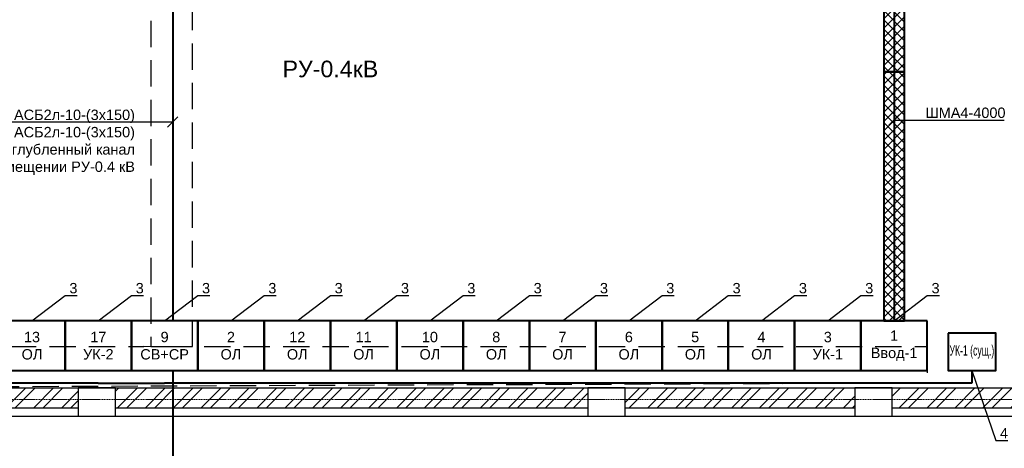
# Model space of a CAD drawing. Header units: millimetres. Extents: x 523209 to 536718, y -48289 to -47398.
# Tile 45 of 116: x 530056 to 530294, y -47829 to -47726. Entities that reach past the tile are written whole.
import ezdxf
from ezdxf import colors
from ezdxf.entities.mleader import LeaderData, LeaderLine
from ezdxf.math import Vec2, Vec3

# ---------------------------------------------------------------- set-up
doc = ezdxf.new("R2010")
doc.units = ezdxf.units.MM
for name, pattern in [('ACAD_ISO02W100', [15, 12, -3]), ('DASHED', [19.05, 12.7, -6.35]), ('GOST2.303 6', [12, 8, -1.5, 1, -1.5])]:
    doc.linetypes.add(name, pattern=pattern)
for name, color, linetype, lineweight in [('осевая', 252, 'GOST2.303 6', 9), ('Узлы', 155, 'Continuous', 25), ('электрика', 1, 'Continuous', 40)]:
    doc.layers.add(name, color=color, linetype=linetype, lineweight=lineweight)
doc.styles.get("Standard").update_dxf_attribs({"font": 'arial.ttf'})
pattern_1 = [(45, (526634.3076, -46358.6007), (-1.122532, 1.122532), []), (135, (526634.3076, -46358.6007), (-1.122532, -1.122532), [])]
pattern_2 = [(45, (-90472.02, 100154.6), (-168.3798, 168.3798), []), (45, (-90359.77, 100154.6), (-168.3798, 168.3798), [])]

# ---------------------------------------------------------------- blocks, each defined once
blk = doc.blocks.new('_None')
blk = doc.blocks.new('_Oblique')
at = {"color": 0, "linetype": 'ByBlock', "lineweight": -2}
blk.add_line((-0.5, -0.5), (0.5, 0.5), dxfattribs=at)
blk = doc.blocks.new('A$C6B5953C9')
at = {"layer": 'Узлы', "linetype": 'ByBlock', "lineweight": 5}
h = blk.add_hatch(dxfattribs=at)
h.set_pattern_fill('ANSI32', color=256, scale=25)
h.set_pattern_definition(pattern_2)
h.paths.add_polyline_path([(20251.4, 4510.2), (22191.4, 4510.2), (22191.4, 5510.2), (21801.4, 5510.2), (21801.4, 4750.2), (20251.4, 4750.2)])
h = blk.add_hatch(dxfattribs=at)
h.set_pattern_fill('ANSI32', color=256, scale=25)
h.set_pattern_definition(pattern_2)
h.paths.add_polyline_path([(7581.4, 4510.2), (9851.4, 4510.2), (9851.4, 4750.2), (7581.4, 4750.2)])
h = blk.add_hatch(dxfattribs=at)
h.set_pattern_fill('ANSI32', color=256, scale=25)
h.set_pattern_definition(pattern_2)
h.paths.add_polyline_path([(9851.4, 4510.2), (10431.4, 4510.2), (10431.4, 4750.2), (9851.4, 4750.2)])
h = blk.add_hatch(dxfattribs=at)
h.set_pattern_fill('ANSI32', color=256, scale=25)
h.set_pattern_definition(pattern_2)
h.paths.add_polyline_path([(10881.4, 4510.2), (16581.4, 4510.2), (16581.4, 4750.2), (10881.4, 4750.2)])
h = blk.add_hatch(dxfattribs=at)
h.set_pattern_fill('ANSI32', color=256, scale=25)
h.set_pattern_definition(pattern_2)
h.paths.add_polyline_path([(17031.4, 4510.2), (19261.4, 4510.2), (19261.4, 4750.2), (17031.4, 4750.2)])
h = blk.add_hatch(dxfattribs=at)
h.set_pattern_fill('ANSI32', color=256, scale=25)
h.set_pattern_definition(pattern_2)
h.paths.add_polyline_path([(19261.4, 4510.2), (19801.4, 4510.2), (19801.4, 4750.2), (19261.4, 4750.2)])
for points in [[(22291.4, 10810.2), (4891.4, 10810.2), (4891.4, 4410.2), (9851.4, 4410.2)], [(21801.4, 10470.2), (5381.4, 10470.2), (5381.4, 4750.2), (9851.4, 4750.2)], [(19261.4, 4410.2), (22291.4, 4410.2), (22291.4, 5510.2)], [(19261.4, 4750.2), (21801.4, 4750.2), (21801.4, 5510.2)], [(20251.4, 4510.2), (22191.4, 4510.2), (22191.4, 5510.2)], [(9851.4, 4750.2), (19261.4, 4750.2)], [(7581.4, 4510.2), (9851.4, 4510.2)], [(9851.4, 4510.2), (10431.4, 4510.2)], [(9851.4, 4410.2), (19261.4, 4410.2)], [(10881.4, 4510.2), (16581.4, 4510.2)], [(17031.4, 4510.2), (19261.4, 4510.2)], [(19261.4, 4510.2), (19801.4, 4510.2)]]:
    blk.add_lwpolyline(points)
for points in [[(10431.4, 4410.2), (10881.4, 4410.2), (10881.4, 4750.2), (10431.4, 4750.2)], [(16581.4, 4410.2), (17031.4, 4410.2), (17031.4, 4750.2), (16581.4, 4750.2)], [(19801.4, 4410.2), (20251.4, 4410.2), (20251.4, 4750.2), (19801.4, 4750.2)]]:
    blk.add_lwpolyline(points, close=True)
at = {"layer": 'осевая', "ltscale": 0.5}
blk.add_lwpolyline([(1000, 4610.2), (24268.5, 4610.2)], dxfattribs=at)

msp = doc.modelspace()

# ---------------------------------------------------------------- hatches: boundary and pattern name
at = {"ltscale": 15}
h = msp.add_hatch(dxfattribs=at)
h.set_pattern_fill('ANSI37', color=3, scale=0.5)
h.set_pattern_definition(pattern_1)
h.paths.add_polyline_path([(530269.69856, -47708.47673), (530264.69856, -47708.47673), (530264.69856, -47738.47673), (530269.69856, -47738.47673)])
h = msp.add_hatch(dxfattribs=at)
h.set_pattern_fill('ANSI37', color=3, scale=0.5)
h.set_pattern_definition(pattern_1)
h.paths.add_polyline_path([(530269.69856, -47738.47673), (530264.69856, -47738.47673), (530264.69856, -47798.47673), (530269.69856, -47798.47673)])

# ---------------------------------------------------------------- linework, layer by layer
at = {"linetype": 'DASHED', "ltscale": 0.5}
for points in [[(530087.89372, -47804.63306), (530097.89362, -47804.63306), (530097.89362, -47688.05524), (530087.89372, -47688.05524), (530087.89372, -47804.63306)], [(529987.19856, -47814.63306), (529987.19856, -47804.63306), (530086.19866, -47804.63306), (530086.19866, -47804.56703), (530091.19856, -47804.69908), (530091.19856, -47804.63306), (530275.19856, -47804.63306), (530275.19856, -47813.47673), (529987.19856, -47814.63306)]]:
    msp.add_lwpolyline(points, dxfattribs=at)
at = {"layer": 'электрика', "ltscale": 15}
for p, q in [((530093.16618, -47682.55909), (530093.16618, -47798.47673)), ((530267.19856, -47710.97673), (530267.19856, -47798.47673)), ((530093.16618, -47810.47673), (530093.16618, -47813.47673)), ((530285.94856, -47810.47673), (530285.94856, -47813.47673)), ((530075.19856, -47813.47673), (529976.44856, -47813.47673)), ((530075.19856, -47813.47673), (530091.19856, -47813.47673)), ((530285.94856, -47813.47673), (530091.19856, -47813.47673)), ((530093.16618, -47813.47673), (530093.16618, -47838.47673))]:
    msp.add_line(p, q, dxfattribs=at)
at = {"layer": 'электрика', "color": 3, "ltscale": 15}
for points in [[(530264.69856, -47708.47673), (530264.69856, -47738.47673), (530269.69856, -47738.47673), (530269.69856, -47708.47673), (530264.69856, -47708.47673)], [(530264.69856, -47738.47673), (530264.69856, -47798.47673), (530269.69856, -47798.47673), (530269.69856, -47738.47673), (530264.69856, -47738.47673)]]:
    msp.add_lwpolyline(points, dxfattribs=at)
at = {"layer": 'электрика', "color": 1, "ltscale": 15}
for points in [[(530067.19856, -47798.47673), (530051.19856, -47798.47673), (530051.19856, -47810.47673), (530067.19856, -47810.47673), (530067.19856, -47798.47673)], [(530083.19856, -47798.47673), (530067.19856, -47798.47673), (530067.19856, -47810.47673), (530083.19856, -47810.47673), (530083.19856, -47798.47673)], [(530099.19856, -47798.47673), (530083.19856, -47798.47673), (530083.19856, -47810.47673), (530099.19856, -47810.47673), (530099.19856, -47798.47673)], [(530115.19856, -47798.47673), (530099.19856, -47798.47673), (530099.19856, -47810.47673), (530115.19856, -47810.47673), (530115.19856, -47798.47673)], [(530131.19856, -47798.47673), (530115.19856, -47798.47673), (530115.19856, -47810.47673), (530131.19856, -47810.47673), (530131.19856, -47798.47673)], [(530147.19856, -47798.47673), (530131.19856, -47798.47673), (530131.19856, -47810.47673), (530147.19856, -47810.47673), (530147.19856, -47798.47673)], [(530163.19856, -47798.47673), (530147.19856, -47798.47673), (530147.19856, -47810.47673), (530163.19856, -47810.47673), (530163.19856, -47798.47673)], [(530179.19856, -47798.47673), (530163.19856, -47798.47673), (530163.19856, -47810.47673), (530179.19856, -47810.47673), (530179.19856, -47798.47673)], [(530195.19856, -47798.47673), (530179.19856, -47798.47673), (530179.19856, -47810.47673), (530195.19856, -47810.47673), (530195.19856, -47798.47673)], [(530211.19856, -47798.47673), (530195.19856, -47798.47673), (530195.19856, -47810.47673), (530211.19856, -47810.47673), (530211.19856, -47798.47673)], [(530227.19856, -47798.47673), (530211.19856, -47798.47673), (530211.19856, -47810.47673), (530227.19856, -47810.47673), (530227.19856, -47798.47673)], [(530243.19856, -47798.47673), (530227.19856, -47798.47673), (530227.19856, -47810.47673), (530243.19856, -47810.47673), (530243.19856, -47798.47673)], [(530259.19856, -47798.47673), (530243.19856, -47798.47673), (530243.19856, -47810.47673), (530259.19856, -47810.47673), (530259.19856, -47798.47673)], [(530275.19856, -47798.47673), (530259.19856, -47798.47673), (530259.19856, -47810.47673), (530275.19856, -47810.47673), (530275.19856, -47798.47673)]]:
    msp.add_lwpolyline(points, dxfattribs=at)
at = {"layer": 'электрика', "ltscale": 15}
msp.add_lwpolyline([(530280.19856, -47801.47673), (530280.19856, -47810.47673), (530291.69856, -47810.47673), (530291.69856, -47801.47673), (530280.19856, -47801.47673)], dxfattribs=at)

# ---------------------------------------------------------------- block references
at = {"xscale": 0.02, "yscale": 0.02, "zscale": 0.02}
msp.add_blockref('A$C6B5953C9', (529861.70468, -47909.63692), dxfattribs=at)

# ---------------------------------------------------------------- texts
at = {"linetype": 'ACAD_ISO02W100', "lineweight": 100, "attachment_point": 5}
for s, insert, char_height in [('\\A1;РУ-0.4кВ', (530131.19866, -47737.80618), 4), ('\\A1;13\\PОЛ', (530059.19856, -47804.47673), 2.5), ('\\A1;17\\PУК-2', (530075.19856, -47804.47673), 2.5), ('\\A1;9\\PСВ+СР', (530091.19856, -47804.47673), 2.5), ('\\A1;2\\PОЛ', (530107.19856, -47804.47673), 2.5), ('\\A1;12\\PОЛ', (530123.19856, -47804.47673), 2.5), ('\\A1;11\\PОЛ', (530139.19856, -47804.47673), 2.5), ('\\A1;10\\PОЛ', (530155.19856, -47804.47673), 2.5), ('\\A1;8\\PОЛ', (530171.19856, -47804.47673), 2.5), ('\\A1;7\\PОЛ', (530187.19856, -47804.47673), 2.5), ('\\A1;6\\PОЛ', (530203.19856, -47804.47673), 2.5), ('\\A1;5\\PОЛ', (530219.19856, -47804.47673), 2.5), ('\\A1;4\\PОЛ', (530235.19856, -47804.47673), 2.5), ('\\A1;3\\PУК-1', (530251.19856, -47804.47673), 2.5), ('\\A1;1\\PВвод-1', (530267.19856, -47804.47673), 2.5), ('\\A1;{\\W0.6;УК-1 (сущ.)}', (530285.94856, -47805.97673), 2.5)]:
    msp.add_mtext(s, dxfattribs=dict(at, insert=insert, char_height=char_height))

# ---------------------------------------------------------------- leaders
at = {"layer": 'электрика', "color": 7, "lineweight": 0, "ltscale": 25}
ml = msp.add_multileader_mtext('Standard', dxfattribs=at)
ml.set_content('N1: АСБ2л-10-(3х150)\\PN2: АСБ2л-10-(3х150)\\Pзаглубленный канал \\Pв помещении РУ-0.4 кВ', color=7)
ml.set_leader_properties()
ml.set_arrow_properties(name='OBLIQUE')
ml.build(insert=Vec2(0, 0))
ml.multileader.update_dxf_attribs({"text_left_attachment_type": 6, "text_right_attachment_type": 6, "arrow_head_size": 2.5})
ctx = ml.context
ctx.base_point, ctx.char_height, ctx.arrow_head_size, ctx.landing_gap_size, ctx.plane_origin = Vec3(530046.42353, -47750.5893), 2.5, 2.5, 0.02, Vec3(530056.26535, -47809.1673)
ctx.left_attachment, ctx.right_attachment, ctx.text_align_type = 6, 6, 2
notes = []
notes.append((ctx, [(0, (1, 1, 0), (530085.06478, -47750.5893), (-1, 0), 1.00575, [(0, [(530093.16618, -47750.5893)], 0, [])])]))
ctx.mtext.insert, ctx.mtext.alignment, ctx.mtext.flow_direction = Vec3(530084.03903, -47747.57599), 3, 5
ml = msp.add_multileader_mtext('Standard', dxfattribs=at)
ml.set_content('ШМА4-4000', color=7)
ml.set_leader_properties()
ml.set_arrow_properties(name='OBLIQUE')
ml.build(insert=Vec2(0, 0))
ml.multileader.update_dxf_attribs({"text_left_attachment_type": 6, "text_right_attachment_type": 6, "arrow_head_size": 2.5})
ctx = ml.context
ctx.base_point, ctx.char_height, ctx.arrow_head_size, ctx.landing_gap_size, ctx.plane_origin = Vec3(530274.739, -47750.08252), 2.5, 2.5, 0.02, Vec3(530259.11088, -47803.37315)
ctx.left_attachment, ctx.right_attachment = 6, 6
notes.append((ctx, [(1, (1, 1, 0), (530273.73324, -47750.08252), (1, 0), 1.00575, [(0, [(530267.19856, -47750.08252)], 0, [])])]))
ctx.mtext.insert, ctx.mtext.flow_direction = Vec3(530274.759, -47747.08252), 5
ml = msp.add_multileader_mtext('Standard', dxfattribs=at)
ml.set_content('3', color=7)
ml.set_leader_properties()
ml.set_arrow_properties(name='NONE')
ml.build(insert=Vec2(0, 0))
ml.multileader.update_dxf_attribs({"text_left_attachment_type": 6, "text_right_attachment_type": 6, "arrow_head_size": 2.5})
ctx = ml.context
ctx.base_point, ctx.char_height, ctx.arrow_head_size, ctx.landing_gap_size, ctx.plane_origin = Vec3(530068.20431, -47792.34849), 2.5, 2.5, 0.02, Vec3(530052.5762, -47845.63913)
ctx.left_attachment, ctx.right_attachment = 6, 6
notes.append((ctx, [(1, (1, 1, 0), (530067.19856, -47792.34849), (1, 0), 1.00575, [(0, [(530059.19856, -47798.47673)], 0, [])])]))
ctx.mtext.insert, ctx.mtext.flow_direction = Vec3(530068.22431, -47789.34849), 5
ml = msp.add_multileader_mtext('Standard', dxfattribs=at)
ml.set_content('3', color=7)
ml.set_leader_properties()
ml.set_arrow_properties(name='NONE')
ml.build(insert=Vec2(0, 0))
ml.multileader.update_dxf_attribs({"text_left_attachment_type": 6, "text_right_attachment_type": 6, "arrow_head_size": 2.5})
ctx = ml.context
ctx.base_point, ctx.char_height, ctx.arrow_head_size, ctx.landing_gap_size, ctx.plane_origin = Vec3(530084.20431, -47792.34849), 2.5, 2.5, 0.02, Vec3(530068.5762, -47845.63913)
ctx.left_attachment, ctx.right_attachment = 6, 6
notes.append((ctx, [(1, (1, 1, 0), (530083.19856, -47792.34849), (1, 0), 1.00575, [(0, [(530075.19856, -47798.47673)], 0, [])])]))
ctx.mtext.insert, ctx.mtext.flow_direction = Vec3(530084.22431, -47789.34849), 5
ml = msp.add_multileader_mtext('Standard', dxfattribs=at)
ml.set_content('3', color=7)
ml.set_leader_properties()
ml.set_arrow_properties(name='NONE')
ml.build(insert=Vec2(0, 0))
ml.multileader.update_dxf_attribs({"text_left_attachment_type": 6, "text_right_attachment_type": 6, "arrow_head_size": 2.5})
ctx = ml.context
ctx.base_point, ctx.char_height, ctx.arrow_head_size, ctx.landing_gap_size, ctx.plane_origin = Vec3(530100.20431, -47792.34849), 2.5, 2.5, 0.02, Vec3(530084.5762, -47845.63913)
ctx.left_attachment, ctx.right_attachment = 6, 6
notes.append((ctx, [(1, (1, 1, 0), (530099.19856, -47792.34849), (1, 0), 1.00575, [(0, [(530091.19856, -47798.47673)], 0, [])])]))
ctx.mtext.insert, ctx.mtext.flow_direction = Vec3(530100.22431, -47789.34849), 5
ml = msp.add_multileader_mtext('Standard', dxfattribs=at)
ml.set_content('3', color=7)
ml.set_leader_properties()
ml.set_arrow_properties(name='NONE')
ml.build(insert=Vec2(0, 0))
ml.multileader.update_dxf_attribs({"text_left_attachment_type": 6, "text_right_attachment_type": 6, "arrow_head_size": 2.5})
ctx = ml.context
ctx.base_point, ctx.char_height, ctx.arrow_head_size, ctx.landing_gap_size, ctx.plane_origin = Vec3(530116.20431, -47792.34849), 2.5, 2.5, 0.02, Vec3(530100.5762, -47845.63913)
ctx.left_attachment, ctx.right_attachment = 6, 6
notes.append((ctx, [(1, (1, 1, 0), (530115.19856, -47792.34849), (1, 0), 1.00575, [(0, [(530107.19856, -47798.47673)], 0, [])])]))
ctx.mtext.insert, ctx.mtext.flow_direction = Vec3(530116.22431, -47789.34849), 5
ml = msp.add_multileader_mtext('Standard', dxfattribs=at)
ml.set_content('3', color=7)
ml.set_leader_properties()
ml.set_arrow_properties(name='NONE')
ml.build(insert=Vec2(0, 0))
ml.multileader.update_dxf_attribs({"text_left_attachment_type": 6, "text_right_attachment_type": 6, "arrow_head_size": 2.5})
ctx = ml.context
ctx.base_point, ctx.char_height, ctx.arrow_head_size, ctx.landing_gap_size, ctx.plane_origin = Vec3(530132.20431, -47792.34849), 2.5, 2.5, 0.02, Vec3(530116.5762, -47845.63913)
ctx.left_attachment, ctx.right_attachment = 6, 6
notes.append((ctx, [(1, (1, 1, 0), (530131.19856, -47792.34849), (1, 0), 1.00575, [(0, [(530123.19856, -47798.47673)], 0, [])])]))
ctx.mtext.insert, ctx.mtext.flow_direction = Vec3(530132.22431, -47789.34849), 5
ml = msp.add_multileader_mtext('Standard', dxfattribs=at)
ml.set_content('3', color=7)
ml.set_leader_properties()
ml.set_arrow_properties(name='NONE')
ml.build(insert=Vec2(0, 0))
ml.multileader.update_dxf_attribs({"text_left_attachment_type": 6, "text_right_attachment_type": 6, "arrow_head_size": 2.5})
ctx = ml.context
ctx.base_point, ctx.char_height, ctx.arrow_head_size, ctx.landing_gap_size, ctx.plane_origin = Vec3(530148.20431, -47792.34849), 2.5, 2.5, 0.02, Vec3(530132.5762, -47845.63913)
ctx.left_attachment, ctx.right_attachment = 6, 6
notes.append((ctx, [(1, (1, 1, 0), (530147.19856, -47792.34849), (1, 0), 1.00575, [(0, [(530139.19856, -47798.47673)], 0, [])])]))
ctx.mtext.insert, ctx.mtext.flow_direction = Vec3(530148.22431, -47789.34849), 5
ml = msp.add_multileader_mtext('Standard', dxfattribs=at)
ml.set_content('3', color=7)
ml.set_leader_properties()
ml.set_arrow_properties(name='NONE')
ml.build(insert=Vec2(0, 0))
ml.multileader.update_dxf_attribs({"text_left_attachment_type": 6, "text_right_attachment_type": 6, "arrow_head_size": 2.5})
ctx = ml.context
ctx.base_point, ctx.char_height, ctx.arrow_head_size, ctx.landing_gap_size, ctx.plane_origin = Vec3(530164.20431, -47792.34849), 2.5, 2.5, 0.02, Vec3(530148.5762, -47845.63913)
ctx.left_attachment, ctx.right_attachment = 6, 6
notes.append((ctx, [(1, (1, 1, 0), (530163.19856, -47792.34849), (1, 0), 1.00575, [(0, [(530155.19856, -47798.47673)], 0, [])])]))
ctx.mtext.insert, ctx.mtext.flow_direction = Vec3(530164.22431, -47789.34849), 5
ml = msp.add_multileader_mtext('Standard', dxfattribs=at)
ml.set_content('3', color=7)
ml.set_leader_properties()
ml.set_arrow_properties(name='NONE')
ml.build(insert=Vec2(0, 0))
ml.multileader.update_dxf_attribs({"text_left_attachment_type": 6, "text_right_attachment_type": 6, "arrow_head_size": 2.5})
ctx = ml.context
ctx.base_point, ctx.char_height, ctx.arrow_head_size, ctx.landing_gap_size, ctx.plane_origin = Vec3(530180.20431, -47792.34849), 2.5, 2.5, 0.02, Vec3(530164.5762, -47845.63913)
ctx.left_attachment, ctx.right_attachment = 6, 6
notes.append((ctx, [(1, (1, 1, 0), (530179.19856, -47792.34849), (1, 0), 1.00575, [(0, [(530171.19856, -47798.47673)], 0, [])])]))
ctx.mtext.insert, ctx.mtext.flow_direction = Vec3(530180.22431, -47789.34849), 5
ml = msp.add_multileader_mtext('Standard', dxfattribs=at)
ml.set_content('3', color=7)
ml.set_leader_properties()
ml.set_arrow_properties(name='NONE')
ml.build(insert=Vec2(0, 0))
ml.multileader.update_dxf_attribs({"text_left_attachment_type": 6, "text_right_attachment_type": 6, "arrow_head_size": 2.5})
ctx = ml.context
ctx.base_point, ctx.char_height, ctx.arrow_head_size, ctx.landing_gap_size, ctx.plane_origin = Vec3(530196.20431, -47792.34849), 2.5, 2.5, 0.02, Vec3(530180.5762, -47845.63913)
ctx.left_attachment, ctx.right_attachment = 6, 6
notes.append((ctx, [(1, (1, 1, 0), (530195.19856, -47792.34849), (1, 0), 1.00575, [(0, [(530187.19856, -47798.47673)], 0, [])])]))
ctx.mtext.insert, ctx.mtext.flow_direction = Vec3(530196.22431, -47789.34849), 5
ml = msp.add_multileader_mtext('Standard', dxfattribs=at)
ml.set_content('3', color=7)
ml.set_leader_properties()
ml.set_arrow_properties(name='NONE')
ml.build(insert=Vec2(0, 0))
ml.multileader.update_dxf_attribs({"text_left_attachment_type": 6, "text_right_attachment_type": 6, "arrow_head_size": 2.5})
ctx = ml.context
ctx.base_point, ctx.char_height, ctx.arrow_head_size, ctx.landing_gap_size, ctx.plane_origin = Vec3(530212.20431, -47792.34849), 2.5, 2.5, 0.02, Vec3(530196.5762, -47845.63913)
ctx.left_attachment, ctx.right_attachment = 6, 6
notes.append((ctx, [(1, (1, 1, 0), (530211.19856, -47792.34849), (1, 0), 1.00575, [(0, [(530203.19856, -47798.47673)], 0, [])])]))
ctx.mtext.insert, ctx.mtext.flow_direction = Vec3(530212.22431, -47789.34849), 5
ml = msp.add_multileader_mtext('Standard', dxfattribs=at)
ml.set_content('3', color=7)
ml.set_leader_properties()
ml.set_arrow_properties(name='NONE')
ml.build(insert=Vec2(0, 0))
ml.multileader.update_dxf_attribs({"text_left_attachment_type": 6, "text_right_attachment_type": 6, "arrow_head_size": 2.5})
ctx = ml.context
ctx.base_point, ctx.char_height, ctx.arrow_head_size, ctx.landing_gap_size, ctx.plane_origin = Vec3(530228.20431, -47792.34849), 2.5, 2.5, 0.02, Vec3(530212.5762, -47845.63913)
ctx.left_attachment, ctx.right_attachment = 6, 6
notes.append((ctx, [(1, (1, 1, 0), (530227.19856, -47792.34849), (1, 0), 1.00575, [(0, [(530219.19856, -47798.47673)], 0, [])])]))
ctx.mtext.insert, ctx.mtext.flow_direction = Vec3(530228.22431, -47789.34849), 5
ml = msp.add_multileader_mtext('Standard', dxfattribs=at)
ml.set_content('3', color=7)
ml.set_leader_properties()
ml.set_arrow_properties(name='NONE')
ml.build(insert=Vec2(0, 0))
ml.multileader.update_dxf_attribs({"text_left_attachment_type": 6, "text_right_attachment_type": 6, "arrow_head_size": 2.5})
ctx = ml.context
ctx.base_point, ctx.char_height, ctx.arrow_head_size, ctx.landing_gap_size, ctx.plane_origin = Vec3(530244.20431, -47792.34849), 2.5, 2.5, 0.02, Vec3(530228.5762, -47845.63913)
ctx.left_attachment, ctx.right_attachment = 6, 6
notes.append((ctx, [(1, (1, 1, 0), (530243.19856, -47792.34849), (1, 0), 1.00575, [(0, [(530235.19856, -47798.47673)], 0, [])])]))
ctx.mtext.insert, ctx.mtext.flow_direction = Vec3(530244.22431, -47789.34849), 5
ml = msp.add_multileader_mtext('Standard', dxfattribs=at)
ml.set_content('3', color=7)
ml.set_leader_properties()
ml.set_arrow_properties(name='NONE')
ml.build(insert=Vec2(0, 0))
ml.multileader.update_dxf_attribs({"text_left_attachment_type": 6, "text_right_attachment_type": 6, "arrow_head_size": 2.5})
ctx = ml.context
ctx.base_point, ctx.char_height, ctx.arrow_head_size, ctx.landing_gap_size, ctx.plane_origin = Vec3(530260.20431, -47792.34849), 2.5, 2.5, 0.02, Vec3(530244.5762, -47845.63913)
ctx.left_attachment, ctx.right_attachment = 6, 6
notes.append((ctx, [(1, (1, 1, 0), (530259.19856, -47792.34849), (1, 0), 1.00575, [(0, [(530251.19856, -47798.47673)], 0, [])])]))
ctx.mtext.insert, ctx.mtext.flow_direction = Vec3(530260.22431, -47789.34849), 5
ml = msp.add_multileader_mtext('Standard', dxfattribs=at)
ml.set_content('3', color=7)
ml.set_leader_properties()
ml.set_arrow_properties(name='NONE')
ml.build(insert=Vec2(0, 0))
ml.multileader.update_dxf_attribs({"text_left_attachment_type": 6, "text_right_attachment_type": 6, "arrow_head_size": 2.5})
ctx = ml.context
ctx.base_point, ctx.char_height, ctx.arrow_head_size, ctx.landing_gap_size, ctx.plane_origin = Vec3(530276.20431, -47792.34849), 2.5, 2.5, 0.02, Vec3(530260.5762, -47845.63913)
ctx.left_attachment, ctx.right_attachment = 6, 6
notes.append((ctx, [(1, (1, 1, 0), (530275.19856, -47792.34849), (1, 0), 1.00575, [(0, [(530267.19856, -47798.47673)], 0, [])])]))
ctx.mtext.insert, ctx.mtext.flow_direction = Vec3(530276.22431, -47789.34849), 5
ml = msp.add_multileader_mtext('Standard', dxfattribs=at)
ml.set_content('4', color=7)
ml.set_leader_properties()
ml.set_arrow_properties(name='NONE')
ml.build(insert=Vec2(0, 0))
ml.multileader.update_dxf_attribs({"text_left_attachment_type": 6, "text_right_attachment_type": 6, "arrow_head_size": 2.5})
ctx = ml.context
ctx.base_point, ctx.char_height, ctx.arrow_head_size, ctx.landing_gap_size, ctx.plane_origin = Vec3(530292.70431, -47827.32268), 2.5, 2.5, 0.02, Vec3(530277.0762, -47874.47842)
ctx.left_attachment, ctx.right_attachment = 6, 6
notes.append((ctx, [(1, (1, 1, 0), (530291.69856, -47827.32268), (1, 0), 1.00575, [(0, [(530285.94856, -47810.47673)], 0, [])])]))
ctx.mtext.insert, ctx.mtext.flow_direction = Vec3(530292.72431, -47824.32268), 5
for ctx, leaders in notes:
    for number, flags, end, landing, length, lines in leaders:
        leader = LeaderData()
        leader.index, (leader.has_last_leader_line, leader.has_dogleg_vector, leader.attachment_direction) = number, flags
        leader.last_leader_point, leader.dogleg_vector, leader.dogleg_length = Vec3(end), Vec3(landing), length
        for number, points, colour, breaks in lines:
            line = LeaderLine()
            line.index, line.vertices, line.color, line.breaks = number, Vec3.list(points), colors.encode_raw_color(colour), breaks
            leader.lines.append(line)
        ctx.leaders.append(leader)

doc.saveas('drawing.dxf')
